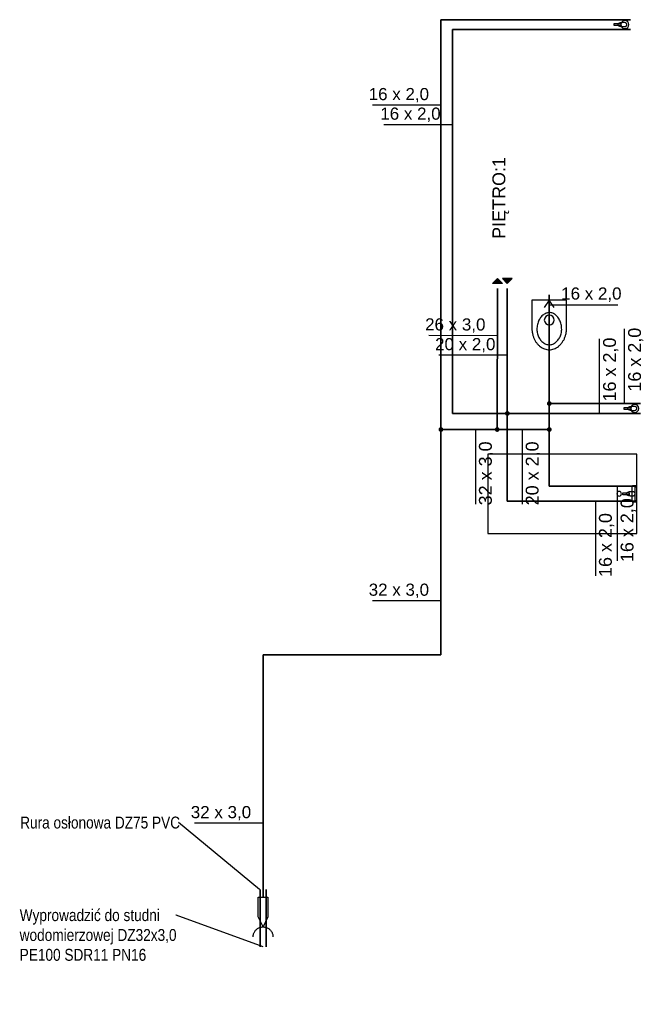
# Model space of a CAD drawing. Extents: x -69357 to 44456, y -75057 to 4617.
# Tile 8 of 23: x -62674 to -62044, y -72878 to -71886. Entities that reach past the tile are written whole.
import ezdxf
from ezdxf import colors
from ezdxf.entities.mleader import LeaderData, LeaderLine
from ezdxf.lldxf.tags import DXFTag
from ezdxf.math import Vec2, Vec3

# ---------------------------------------------------------------- set-up
doc = ezdxf.new("R2010")
doc.units = 0
for name, color, linetype, lineweight in [('IS_Ciepła_woda', 1, 'DASHDOT', 35), ('IS_dodatkowe', 1, 'Continuous', 35), ('IS_opisy', 7, 'Continuous', 15), ('IS_Zimna_woda', 5, 'SOLID', 35)]:
    doc.layers.add(name, color=color, linetype=linetype, lineweight=lineweight)
for name, color, linetype in [('IS_Grafika', 18, 'SOLID'), ('IS_Inne_Urzadzenia_Wodociag', 18, 'SOLID'), ('IS_Odbiorniki', 18, 'SOLID'), ('IS_Opisy_działek_Wodociag', 18, 'SOLID')]:
    doc.layers.add(name, color=color, linetype=linetype)
doc.styles.add('Opisowy', font='arial.ttf')
doc.styles.get("Standard").update_dxf_attribs({"font": 'arial.ttf'})
tags = doc.linetypes.add('DASHDOT', pattern=[20, 10, -5, 0, -5]).pattern_tags.tags
tags[10:11] = [DXFTag(74, 4), DXFTag(75, 0), DXFTag(340, '0'), DXFTag(46, 0.0), DXFTag(50, 0.0), DXFTag(44, 0.0), DXFTag(45, 0.0)]
tags[8:9] = [DXFTag(74, 4), DXFTag(75, 0), DXFTag(340, '0'), DXFTag(46, 0.0), DXFTag(50, 0.0), DXFTag(44, 0.0), DXFTag(45, 0.0)]
tags[6:7] = [DXFTag(74, 4), DXFTag(75, 0), DXFTag(340, '0'), DXFTag(46, 0.0), DXFTag(50, 0.0), DXFTag(44, 0.0), DXFTag(45, 0.0)]
tags[4:5] = [DXFTag(74, 4), DXFTag(75, 0), DXFTag(340, '0'), DXFTag(46, 0.0), DXFTag(50, 0.0), DXFTag(44, 0.0), DXFTag(45, 0.0)]
tags = doc.linetypes.add('SOLID', pattern=[10, 10, 0]).pattern_tags.tags
tags[6:7] = [DXFTag(74, 4), DXFTag(75, 0), DXFTag(340, '0'), DXFTag(46, 0.0), DXFTag(50, 0.0), DXFTag(44, 0.0), DXFTag(45, 0.0)]
tags[4:5] = [DXFTag(74, 4), DXFTag(75, 0), DXFTag(340, '0'), DXFTag(46, 0.0), DXFTag(50, 0.0), DXFTag(44, 0.0), DXFTag(45, 0.0)]

# ---------------------------------------------------------------- blocks, each defined once
blk = doc.blocks.new('_None')

msp = doc.modelspace()

# ---------------------------------------------------------------- hatches: boundary and pattern name
at = {"layer": 'IS_Grafika'}
for points in [[(-62196.96, -72151.7), (-62191.96, -72146.7), (-62186.96, -72151.7)], [(-62186.96, -72146.7), (-62181.96, -72151.7), (-62176.96, -72146.7)]]:
    msp.add_hatch(color=256, dxfattribs=at).paths.add_polyline_path(points)
h = msp.add_hatch(color=1, dxfattribs=at)
edge = h.paths.add_edge_path()
edge.add_arc((-62181.96, -72282.67), 2.4, 90, 450, ccw=False)
at = {"layer": 'IS_Odbiorniki'}
h = msp.add_hatch(color=5, dxfattribs=at)
edge = h.paths.add_edge_path()
edge.add_arc((-62248.88, -72298.94), 2.4, 90, 450, ccw=False)
at = {"layer": 'IS_Opisy_działek_Wodociag'}
h = msp.add_hatch(color=5, dxfattribs=at)
edge = h.paths.add_edge_path()
edge.add_arc((-62139.66, -72272.73), 2.4, 90, 450, ccw=False)
h = msp.add_hatch(color=5, dxfattribs=at)
edge = h.paths.add_edge_path()
edge.add_arc((-62192.16, -72298.94), 2.4, 90, 450, ccw=False)
h = msp.add_hatch(color=5, dxfattribs=at)
edge = h.paths.add_edge_path()
edge.add_arc((-62139.66, -72298.94), 2.4, 90, 450, ccw=False)

# ---------------------------------------------------------------- linework, layer by layer
at = {"layer": 'IS_Ciepła_woda'}
for p, q in [((-62237.18, -72282.67), (-62237.18, -71895.67)), ((-62237.18, -71895.67), (-62057.77, -71895.67)), ((-62181.96, -72156.7), (-62181.96, -72282.67)), ((-62181.96, -72282.67), (-62237.18, -72282.67)), ((-62181.96, -72282.67), (-62181.96, -72371.19)), ((-62047.77, -72282.67), (-62181.96, -72282.67)), ((-62181.96, -72371.19), (-62051.57, -72371.19))]:
    msp.add_line(p, q, dxfattribs=at)
at = {"layer": 'IS_dodatkowe'}
for p, q in [((-62431.24, -72762.6), (-62431.24, -72820.55)), ((-62425.24, -72762.6), (-62425.24, -72820.55))]:
    msp.add_line(p, q, dxfattribs=at)
at = {"layer": 'IS_Grafika'}
for p, q in [((-62196.96, -72151.7), (-62191.96, -72146.7)), ((-62191.96, -72146.7), (-62186.96, -72151.7)), ((-62186.96, -72146.7), (-62181.96, -72151.7)), ((-62176.96, -72146.7), (-62186.96, -72146.7)), ((-62186.96, -72146.7), (-62186.96, -72146.7)), ((-62181.96, -72151.7), (-62176.96, -72146.7)), ((-62186.96, -72151.7), (-62196.96, -72151.7)), ((-62196.96, -72151.7), (-62196.96, -72151.7))]:
    msp.add_line(p, q, dxfattribs=at)
at = {"layer": 'IS_Inne_Urzadzenia_Wodociag', "color": 5}
for p, q in [((-62433.24, -72770.41), (-62423.24, -72770.41)), ((-62433.24, -72790.41), (-62433.24, -72770.41)), ((-62433.24, -72770.41), (-62433.24, -72770.41)), ((-62423.24, -72770.41), (-62423.24, -72790.41)), ((-62428.24, -72800.41), (-62433.24, -72790.41)), ((-62423.24, -72790.41), (-62428.24, -72800.41))]:
    msp.add_line(p, q, dxfattribs=at)
for points in [[(-62438.24, -72810.41), (-62438.24, -72809.92), (-62438.17, -72808.94), (-62437.85, -72807.52), (-62437.34, -72806.19), (-62436.66, -72804.95), (-62435.81, -72803.83), (-62434.82, -72802.84), (-62433.7, -72801.99), (-62432.46, -72801.31), (-62431.13, -72800.8), (-62429.71, -72800.48), (-62428.73, -72800.41), (-62428.24, -72800.41)], [(-62428.24, -72800.41), (-62427.75, -72800.41), (-62426.77, -72800.48), (-62425.35, -72800.8), (-62424.01, -72801.31), (-62422.78, -72801.99), (-62421.66, -72802.84), (-62420.67, -72803.83), (-62419.82, -72804.95), (-62419.14, -72806.19), (-62418.63, -72807.52), (-62418.31, -72808.94), (-62418.24, -72809.92), (-62418.24, -72810.41)]]:
    msp.add_open_spline(points, degree=3, knots=[0, 0, 0, 0, 1.481711, 2.926863, 4.347651, 5.753333, 7.150901, 8.545924, 9.943491, 11.349173, 12.769962, 14.215114, 15.696825, 15.696825, 15.696825, 15.696825], dxfattribs=at)
at = {"layer": 'IS_Odbiorniki'}
for p, q in [((-62074.29, -71891.67), (-62074.29, -71889.68)), ((-62074.29, -71889.68), (-62067.58, -71889.68)), ((-62067.58, -71891.67), (-62074.29, -71891.67)), ((-62074.29, -71891.67), (-62074.29, -71891.67)), ((-62067.58, -71889.68), (-62067.58, -71891.67)), ((-62139.66, -72168.56), (-62144.66, -72176.06)), ((-62139.66, -72163.56), (-62139.66, -72168.56)), ((-62134.66, -72176.06), (-62139.66, -72168.56)), ((-62139.66, -72178.56), (-62139.66, -72176.06)), ((-62064.29, -72278.67), (-62064.29, -72276.68)), ((-62064.29, -72276.68), (-62057.58, -72276.68)), ((-62057.58, -72278.67), (-62064.29, -72278.67)), ((-62064.29, -72278.67), (-62064.29, -72278.67)), ((-62057.58, -72276.68), (-62057.58, -72278.67)), ((-62051.57, -72323.69), (-62201.57, -72323.69)), ((-62201.57, -72323.69), (-62201.57, -72403.69)), ((-62051.57, -72403.69), (-62051.57, -72323.69)), ((-62051.57, -72323.69), (-62051.57, -72323.69)), ((-62051.57, -72355.69), (-62053.07, -72355.69)), ((-62053.07, -72355.69), (-62053.07, -72356.69)), ((-62053.07, -72356.69), (-62051.57, -72356.69)), ((-62053.07, -72356.69), (-62053.07, -72356.69)), ((-62051.57, -72356.69), (-62051.57, -72355.69)), ((-62065.57, -72364.69), (-62065.57, -72362.69)), ((-62065.57, -72362.69), (-62059.07, -72362.69)), ((-62059.07, -72364.69), (-62065.57, -72364.69)), ((-62065.57, -72364.69), (-62065.57, -72364.69)), ((-62059.07, -72362.69), (-62059.07, -72364.69)), ((-62051.57, -72370.69), (-62053.07, -72370.69)), ((-62053.07, -72370.69), (-62053.07, -72371.69)), ((-62053.07, -72371.69), (-62051.57, -72371.69)), ((-62053.07, -72371.69), (-62053.07, -72371.69)), ((-62051.57, -72371.69), (-62051.57, -72370.69)), ((-62201.57, -72403.69), (-62051.57, -72403.69))]:
    msp.add_line(p, q, dxfattribs=at)
at = {"layer": 'IS_Odbiorniki', "extrusion": (0, 0, -1)}
for centre, major_axis in [((-62063.45, -71890.7), (-4.08, 0)), ((-62139.66, -72188.56), (-5.01, 0)), ((-62053.45, -72277.7), (-4.08, 0)), ((-62069.21, -72363.69), (0, 2.35))]:
    msp.add_ellipse(centre, major_axis=major_axis, ratio=1, dxfattribs=at)
at = {"layer": 'IS_Odbiorniki'}
for points, knots in [([(-62065.51, -71888.69), (-62065.75, -71888.69), (-62066.21, -71888.71), (-62066.9, -71888.77), (-62067.57, -71888.88), (-62068.19, -71889.03), (-62068.78, -71889.2), (-62069.3, -71889.4), (-62069.76, -71889.62), (-62070.14, -71889.86), (-62070.43, -71890.12), (-62070.62, -71890.38), (-62070.68, -71890.58), (-62070.68, -71890.68)], [0, 0, 0, 0, 0.702582, 1.396527, 2.072634, 2.721358, 3.333079, 3.898418, 4.408712, 4.856877, 5.2392, 5.559355, 5.836677, 5.836677, 5.836677, 5.836677]), ([(-62070.68, -71890.68), (-62070.68, -71890.77), (-62070.62, -71890.97), (-62070.43, -71891.24), (-62070.14, -71891.49), (-62069.76, -71891.73), (-62069.3, -71891.95), (-62068.78, -71892.15), (-62068.19, -71892.33), (-62067.57, -71892.47), (-62066.9, -71892.58), (-62066.21, -71892.65), (-62065.75, -71892.66), (-62065.51, -71892.66)], [0, 0, 0, 0, 0.277322, 0.597477, 0.9798, 1.427965, 1.938259, 2.503598, 3.115319, 3.764043, 4.44015, 5.134095, 5.836677, 5.836677, 5.836677, 5.836677]), ([(-62063.45, -71888.69), (-62063.49, -71888.69), (-62063.59, -71888.69), (-62063.73, -71888.69), (-62063.88, -71888.69), (-62064.04, -71888.69), (-62064.2, -71888.69), (-62064.38, -71888.69), (-62064.57, -71888.69), (-62064.78, -71888.69), (-62065, -71888.69), (-62065.25, -71888.69), (-62065.42, -71888.69), (-62065.51, -71888.69)], [0, 0, 0, 0, 0.141211, 0.28475, 0.432944, 0.58812, 0.752608, 0.928734, 1.118825, 1.325211, 1.550217, 1.796173, 2.065404, 2.065404, 2.065404, 2.065404]), ([(-62061.38, -71890.68), (-62061.38, -71890.59), (-62061.4, -71890.4), (-62061.47, -71890.14), (-62061.59, -71889.88), (-62061.74, -71889.64), (-62061.92, -71889.41), (-62062.13, -71889.21), (-62062.37, -71889.03), (-62062.62, -71888.89), (-62062.89, -71888.78), (-62063.16, -71888.71), (-62063.35, -71888.69), (-62063.45, -71888.69)], [0, 0, 0, 0, 0.271425, 0.546649, 0.827367, 1.113556, 1.404027, 1.696914, 1.990094, 2.281571, 2.569879, 2.854507, 3.136391, 3.136391, 3.136391, 3.136391]), ([(-62063.45, -71892.66), (-62063.35, -71892.66), (-62063.16, -71892.65), (-62062.89, -71892.58), (-62062.62, -71892.47), (-62062.37, -71892.32), (-62062.13, -71892.15), (-62061.92, -71891.94), (-62061.74, -71891.72), (-62061.59, -71891.47), (-62061.47, -71891.22), (-62061.4, -71890.95), (-62061.38, -71890.77), (-62061.38, -71890.68)], [0, 0, 0, 0, 0.281885, 0.566513, 0.85482, 1.146298, 1.439477, 1.732365, 2.022836, 2.309024, 2.589742, 2.864967, 3.136391, 3.136391, 3.136391, 3.136391]), ([(-62065.51, -71892.66), (-62065.47, -71892.66), (-62065.37, -71892.66), (-62065.23, -71892.66), (-62065.08, -71892.66), (-62064.92, -71892.66), (-62064.76, -71892.66), (-62064.58, -71892.66), (-62064.39, -71892.66), (-62064.18, -71892.66), (-62063.96, -71892.66), (-62063.71, -71892.66), (-62063.54, -71892.66), (-62063.45, -71892.66)], [0, 0, 0, 0, 0.141211, 0.28475, 0.432944, 0.58812, 0.752608, 0.928734, 1.118825, 1.325211, 1.550217, 1.796173, 2.065404, 2.065404, 2.065404, 2.065404]), ([(-62157.16, -72168.56), (-62157.16, -72170.8), (-62157.16, -72174.83), (-62157.16, -72180.23), (-62157.16, -72184.42), (-62157.16, -72187.58), (-62157.16, -72189.9), (-62157.16, -72191.58), (-62157.16, -72192.78), (-62157.16, -72193.71), (-62157.16, -72194.56), (-62157.16, -72195.49), (-62157.16, -72196.17), (-62157.16, -72196.56)], [0, 0, 0, 0, 6.737791, 12.075883, 16.201352, 19.301277, 21.562735, 23.172802, 24.318557, 25.187077, 25.96544, 26.840721, 28, 28, 28, 28]), ([(-62122.16, -72168.56), (-62123.59, -72168.56), (-62126.23, -72168.56), (-62129.92, -72168.56), (-62133.11, -72168.56), (-62135.95, -72168.56), (-62138.58, -72168.56), (-62141.12, -72168.56), (-62143.71, -72168.56), (-62146.5, -72168.56), (-62149.62, -72168.56), (-62153.22, -72168.56), (-62155.78, -72168.56), (-62157.16, -72168.56)], [0, 0, 0, 0, 4.274981, 7.918858, 11.069121, 13.863261, 16.438768, 18.933133, 21.483847, 24.2284, 27.304282, 30.848986, 35, 35, 35, 35]), ([(-62122.16, -72196.56), (-62122.16, -72196.55), (-62122.16, -72196.49), (-62122.16, -72196.31), (-62122.16, -72195.86), (-62122.16, -72195.04), (-62122.16, -72193.72), (-62122.16, -72191.76), (-62122.16, -72189.05), (-62122.16, -72185.45), (-62122.16, -72180.84), (-62122.16, -72175.1), (-62122.16, -72170.88), (-62122.16, -72168.56)], [0, 0, 0, 0, 0.021037, 0.168295, 0.567994, 1.346356, 2.629602, 4.543952, 7.215627, 10.770849, 15.335838, 21.036814, 28, 28, 28, 28]), ([(-62139.66, -72181.06), (-62140.25, -72181.06), (-62141.44, -72181.18), (-62143.17, -72181.72), (-62144.81, -72182.59), (-62146.35, -72183.75), (-62147.76, -72185.18), (-62149.02, -72186.86), (-62150.1, -72188.76), (-62150.99, -72190.86), (-62151.65, -72193.13), (-62152.07, -72195.55), (-62152.16, -72197.21), (-62152.16, -72198.06)], [0, 0, 0, 0, 1.765585, 3.552282, 5.393148, 7.308851, 9.310391, 11.402137, 13.584538, 15.856368, 18.216537, 20.665584, 23.206893, 23.206893, 23.206893, 23.206893]), ([(-62127.16, -72198.06), (-62127.16, -72197.17), (-62127.26, -72195.45), (-62127.67, -72192.96), (-62128.33, -72190.65), (-62129.22, -72188.54), (-62130.31, -72186.66), (-62131.57, -72185.01), (-62132.98, -72183.62), (-62134.52, -72182.51), (-62136.17, -72181.68), (-62137.89, -72181.17), (-62139.08, -72181.06), (-62139.66, -72181.06)], [0, 0, 0, 0, 2.653831, 5.171757, 7.564384, 9.840362, 12.007145, 14.072009, 16.043366, 17.932381, 19.754842, 21.533085, 23.297545, 23.297545, 23.297545, 23.297545]), ([(-62157.16, -72196.56), (-62157.16, -72197.71), (-62157.03, -72199.95), (-62156.45, -72203.19), (-62155.51, -72206.18), (-62154.25, -72208.91), (-62152.72, -72211.34), (-62150.94, -72213.47), (-62148.96, -72215.26), (-62146.81, -72216.7), (-62144.51, -72217.75), (-62142.12, -72218.41), (-62140.48, -72218.56), (-62139.66, -72218.56)], [0, 0, 0, 0, 3.448607, 6.723853, 9.846743, 12.834356, 15.70064, 18.457582, 21.116743, 23.691147, 26.19745, 28.658257, 31.104254, 31.104254, 31.104254, 31.104254]), ([(-62152.16, -72198.06), (-62152.16, -72198.78), (-62152.07, -72200.22), (-62151.65, -72202.33), (-62150.98, -72204.36), (-62150.09, -72206.26), (-62149, -72208.01), (-62147.75, -72209.58), (-62146.34, -72210.94), (-62144.8, -72212.06), (-62143.16, -72212.9), (-62141.44, -72213.43), (-62140.25, -72213.56), (-62139.66, -72213.56)], [0, 0, 0, 0, 2.16899, 4.317725, 6.444376, 8.542237, 10.601755, 12.612602, 14.565919, 16.456912, 18.287975, 20.072352, 21.837822, 21.837822, 21.837822, 21.837822]), ([(-62139.66, -72218.56), (-62138.85, -72218.56), (-62137.21, -72218.4), (-62134.81, -72217.71), (-62132.52, -72216.61), (-62130.37, -72215.13), (-62128.39, -72213.3), (-62126.61, -72211.14), (-62125.08, -72208.69), (-62123.83, -72205.97), (-62122.89, -72203.02), (-62122.3, -72199.85), (-62122.16, -72197.67), (-62122.16, -72196.56)], [0, 0, 0, 0, 2.447033, 4.91566, 7.439138, 10.03873, 12.726732, 15.509667, 18.391215, 21.374736, 24.4654, 27.671942, 31.008057, 31.008057, 31.008057, 31.008057]), ([(-62139.66, -72213.56), (-62139.08, -72213.56), (-62137.89, -72213.43), (-62136.17, -72212.9), (-62134.53, -72212.06), (-62132.99, -72210.94), (-62131.58, -72209.58), (-62130.32, -72208.01), (-62129.24, -72206.26), (-62128.35, -72204.36), (-62127.68, -72202.33), (-62127.26, -72200.22), (-62127.16, -72198.78), (-62127.16, -72198.06)], [0, 0, 0, 0, 1.765469, 3.549847, 5.38091, 7.271903, 9.22522, 11.236067, 13.295584, 15.393445, 17.520097, 19.668832, 21.837822, 21.837822, 21.837822, 21.837822]), ([(-62055.51, -72275.69), (-62055.75, -72275.69), (-62056.21, -72275.71), (-62056.9, -72275.77), (-62057.57, -72275.88), (-62058.19, -72276.03), (-62058.78, -72276.2), (-62059.3, -72276.4), (-62059.76, -72276.62), (-62060.14, -72276.86), (-62060.43, -72277.12), (-62060.62, -72277.38), (-62060.68, -72277.58), (-62060.68, -72277.68)], [0, 0, 0, 0, 0.702582, 1.396527, 2.072634, 2.721358, 3.333079, 3.898418, 4.408712, 4.856877, 5.2392, 5.559355, 5.836677, 5.836677, 5.836677, 5.836677]), ([(-62060.68, -72277.68), (-62060.68, -72277.77), (-62060.62, -72277.97), (-62060.43, -72278.24), (-62060.14, -72278.49), (-62059.76, -72278.73), (-62059.3, -72278.95), (-62058.78, -72279.15), (-62058.19, -72279.33), (-62057.57, -72279.47), (-62056.9, -72279.58), (-62056.21, -72279.65), (-62055.75, -72279.66), (-62055.51, -72279.66)], [0, 0, 0, 0, 0.277322, 0.597477, 0.9798, 1.427965, 1.938259, 2.503598, 3.115319, 3.764043, 4.44015, 5.134095, 5.836677, 5.836677, 5.836677, 5.836677]), ([(-62053.45, -72275.69), (-62053.49, -72275.69), (-62053.59, -72275.69), (-62053.73, -72275.69), (-62053.88, -72275.69), (-62054.04, -72275.69), (-62054.2, -72275.69), (-62054.38, -72275.69), (-62054.57, -72275.69), (-62054.78, -72275.69), (-62055, -72275.69), (-62055.25, -72275.69), (-62055.42, -72275.69), (-62055.51, -72275.69)], [0, 0, 0, 0, 0.141211, 0.28475, 0.432944, 0.58812, 0.752608, 0.928734, 1.118825, 1.325211, 1.550217, 1.796173, 2.065404, 2.065404, 2.065404, 2.065404]), ([(-62051.38, -72277.68), (-62051.38, -72277.59), (-62051.4, -72277.4), (-62051.47, -72277.14), (-62051.59, -72276.88), (-62051.74, -72276.64), (-62051.92, -72276.41), (-62052.13, -72276.21), (-62052.37, -72276.03), (-62052.62, -72275.89), (-62052.89, -72275.78), (-62053.16, -72275.71), (-62053.35, -72275.69), (-62053.45, -72275.69)], [0, 0, 0, 0, 0.271425, 0.546649, 0.827367, 1.113556, 1.404027, 1.696914, 1.990094, 2.281571, 2.569879, 2.854507, 3.136391, 3.136391, 3.136391, 3.136391]), ([(-62053.45, -72279.66), (-62053.35, -72279.66), (-62053.16, -72279.65), (-62052.89, -72279.58), (-62052.62, -72279.47), (-62052.37, -72279.32), (-62052.13, -72279.15), (-62051.92, -72278.94), (-62051.74, -72278.72), (-62051.59, -72278.47), (-62051.47, -72278.22), (-62051.4, -72277.95), (-62051.38, -72277.77), (-62051.38, -72277.68)], [0, 0, 0, 0, 0.281885, 0.566513, 0.85482, 1.146298, 1.439477, 1.732365, 2.022836, 2.309024, 2.589742, 2.864967, 3.136391, 3.136391, 3.136391, 3.136391]), ([(-62055.51, -72279.66), (-62055.47, -72279.66), (-62055.37, -72279.66), (-62055.23, -72279.66), (-62055.08, -72279.66), (-62054.92, -72279.66), (-62054.76, -72279.66), (-62054.58, -72279.66), (-62054.39, -72279.66), (-62054.18, -72279.66), (-62053.96, -72279.66), (-62053.71, -72279.66), (-62053.54, -72279.66), (-62053.45, -72279.66)], [0, 0, 0, 0, 0.141211, 0.28475, 0.432944, 0.58812, 0.752608, 0.928734, 1.118825, 1.325211, 1.550217, 1.796173, 2.065404, 2.065404, 2.065404, 2.065404]), ([(-62054.57, -72355.69), (-62054.69, -72355.69), (-62054.94, -72355.7), (-62055.28, -72355.73), (-62055.57, -72355.8), (-62055.83, -72355.9), (-62056.04, -72356.04), (-62056.22, -72356.21), (-62056.35, -72356.43), (-62056.45, -72356.68), (-62056.52, -72356.98), (-62056.56, -72357.32), (-62056.57, -72357.56), (-62056.57, -72357.69)], [0, 0, 0, 0, 0.384885, 0.724568, 1.024891, 1.293879, 1.542296, 1.783488, 2.031905, 2.300893, 2.601217, 2.940899, 3.325784, 3.325784, 3.325784, 3.325784]), ([(-62056.57, -72357.69), (-62056.57, -72357.99), (-62056.57, -72358.62), (-62056.57, -72359.62), (-62056.57, -72360.71), (-62056.57, -72361.88), (-62056.57, -72363.08), (-62056.57, -72364.3), (-62056.57, -72365.5), (-62056.57, -72366.67), (-62056.57, -72367.76), (-62056.57, -72368.76), (-62056.57, -72369.39), (-62056.57, -72369.69)], [0, 0, 0, 0, 0.888054, 1.897821, 3.002254, 4.174305, 5.386927, 6.613073, 7.825695, 8.997746, 10.102179, 11.111946, 12, 12, 12, 12]), ([(-62053.07, -72355.69), (-62053.07, -72355.69), (-62053.09, -72355.69), (-62053.12, -72355.69), (-62053.19, -72355.69), (-62053.27, -72355.69), (-62053.38, -72355.69), (-62053.52, -72355.69), (-62053.68, -72355.69), (-62053.87, -72355.69), (-62054.08, -72355.69), (-62054.31, -72355.69), (-62054.48, -72355.69), (-62054.57, -72355.69)], [0, 0, 0, 0, 0.012397, 0.049587, 0.11157, 0.198347, 0.309917, 0.446281, 0.607438, 0.793388, 1.004132, 1.239669, 1.5, 1.5, 1.5, 1.5]), ([(-62053.07, -72371.69), (-62053.07, -72371.33), (-62053.07, -72370.53), (-62053.07, -72369.24), (-62053.07, -72367.78), (-62053.07, -72366.19), (-62053.07, -72364.53), (-62053.07, -72362.85), (-62053.07, -72361.19), (-62053.07, -72359.6), (-62053.07, -72358.14), (-62053.07, -72356.85), (-62053.07, -72356.05), (-62053.07, -72355.69)], [0, 0, 0, 0, 1.082645, 2.38843, 3.867769, 5.471074, 7.14876, 8.85124, 10.528926, 12.132231, 13.61157, 14.917355, 16, 16, 16, 16]), ([(-62057.07, -72361.69), (-62057.29, -72361.69), (-62057.74, -72361.71), (-62058.41, -72361.78), (-62059.05, -72361.88), (-62059.66, -72362.03), (-62060.23, -72362.2), (-62060.74, -72362.41), (-62061.18, -72362.63), (-62061.55, -72362.87), (-62061.83, -72363.13), (-62062.02, -72363.4), (-62062.07, -72363.6), (-62062.07, -72363.69)], [0, 0, 0, 0, 0.680365, 1.352598, 2.007974, 2.637404, 3.231713, 3.781963, 4.279934, 4.718988, 5.095816, 5.41425, 5.692788, 5.692788, 5.692788, 5.692788]), ([(-62062.07, -72363.69), (-62062.07, -72363.78), (-62062.02, -72363.98), (-62061.83, -72364.25), (-62061.55, -72364.51), (-62061.18, -72364.75), (-62060.74, -72364.97), (-62060.23, -72365.18), (-62059.66, -72365.35), (-62059.05, -72365.5), (-62058.41, -72365.6), (-62057.74, -72365.67), (-62057.29, -72365.69), (-62057.07, -72365.69)], [0, 0, 0, 0, 0.278538, 0.596972, 0.9738, 1.412854, 1.910826, 2.461075, 3.055384, 3.684814, 4.34019, 5.012423, 5.692788, 5.692788, 5.692788, 5.692788]), ([(-62055.07, -72361.69), (-62055.11, -72361.69), (-62055.2, -72361.69), (-62055.34, -72361.69), (-62055.49, -72361.69), (-62055.64, -72361.69), (-62055.8, -72361.69), (-62055.97, -72361.69), (-62056.15, -72361.69), (-62056.35, -72361.69), (-62056.57, -72361.69), (-62056.81, -72361.69), (-62056.98, -72361.69), (-62057.07, -72361.69)], [0, 0, 0, 0, 0.136739, 0.275733, 0.419234, 0.569497, 0.728775, 0.899324, 1.083396, 1.283246, 1.501127, 1.739294, 2, 2, 2, 2]), ([(-62057.07, -72365.69), (-62057.02, -72365.69), (-62056.91, -72365.69), (-62056.74, -72365.69), (-62056.56, -72365.69), (-62056.37, -72365.69), (-62056.17, -72365.69), (-62055.96, -72365.69), (-62055.76, -72365.69), (-62055.57, -72365.69), (-62055.39, -72365.69), (-62055.22, -72365.69), (-62055.12, -72365.69), (-62055.07, -72365.69)], [0, 0, 0, 0, 0.148009, 0.316304, 0.500376, 0.695718, 0.897821, 1.102179, 1.304282, 1.499624, 1.683696, 1.851991, 2, 2, 2, 2]), ([(-62053.07, -72363.69), (-62053.07, -72363.6), (-62053.08, -72363.42), (-62053.15, -72363.15), (-62053.26, -72362.89), (-62053.41, -72362.64), (-62053.59, -72362.42), (-62053.79, -72362.21), (-62054.02, -72362.03), (-62054.26, -72361.89), (-62054.52, -72361.78), (-62054.79, -72361.71), (-62054.97, -72361.69), (-62055.07, -72361.69)], [0, 0, 0, 0, 0.273037, 0.549292, 0.830058, 1.115075, 1.403036, 1.692041, 1.980001, 2.265018, 2.545785, 2.82204, 3.095076, 3.095076, 3.095076, 3.095076]), ([(-62055.07, -72365.69), (-62054.97, -72365.69), (-62054.79, -72365.67), (-62054.52, -72365.6), (-62054.26, -72365.49), (-62054.02, -72365.35), (-62053.79, -72365.17), (-62053.59, -72364.96), (-62053.41, -72364.74), (-62053.26, -72364.49), (-62053.15, -72364.23), (-62053.08, -72363.96), (-62053.07, -72363.78), (-62053.07, -72363.69)], [0, 0, 0, 0, 0.273037, 0.549292, 0.830058, 1.115075, 1.403036, 1.692041, 1.980001, 2.265018, 2.545785, 2.82204, 3.095076, 3.095076, 3.095076, 3.095076]), ([(-62056.57, -72369.69), (-62056.57, -72369.78), (-62056.56, -72369.96), (-62056.52, -72370.23), (-62056.45, -72370.49), (-62056.35, -72370.74), (-62056.21, -72370.96), (-62056.04, -72371.17), (-62055.83, -72371.35), (-62055.58, -72371.5), (-62055.28, -72371.61), (-62054.94, -72371.68), (-62054.69, -72371.69), (-62054.57, -72371.69)], [0, 0, 0, 0, 0.272276, 0.542692, 0.810227, 1.07504, 1.338798, 1.604973, 1.87895, 2.16785, 2.480019, 2.824368, 3.209791, 3.209791, 3.209791, 3.209791]), ([(-62054.57, -72371.69), (-62054.48, -72371.69), (-62054.31, -72371.69), (-62054.08, -72371.69), (-62053.87, -72371.69), (-62053.68, -72371.69), (-62053.52, -72371.69), (-62053.38, -72371.69), (-62053.27, -72371.69), (-62053.19, -72371.69), (-62053.12, -72371.69), (-62053.09, -72371.69), (-62053.07, -72371.69), (-62053.07, -72371.69)], [0, 0, 0, 0, 0.260331, 0.495868, 0.706612, 0.892562, 1.053719, 1.190083, 1.301653, 1.38843, 1.450413, 1.487603, 1.5, 1.5, 1.5, 1.5])]:
    msp.add_open_spline(points, degree=3, knots=knots, dxfattribs=at)
at = {"layer": 'IS_Opisy_działek_Wodociag'}
for p, q in [((-62248.88, -71972), (-62318.03, -71972)), ((-62237.18, -71991.73), (-62306.33, -71991.73)), ((-62139.66, -72173.08), (-62070.51, -72173.08)), ((-62063.79, -72272.73), (-62063.79, -72197.58)), ((-62192.03, -72204.32), (-62261.18, -72204.22)), ((-62089, -72282.67), (-62089, -72207.52)), ((-62181.96, -72224.1), (-62251.11, -72224.1)), ((-62214.18, -72298.94), (-62214.18, -72374.09)), ((-62167.03, -72298.94), (-62167.03, -72374.09)), ((-62071.35, -72356.19), (-62071.35, -72431.34)), ((-62093.2, -72371.19), (-62093.2, -72446.34)), ((-62248.88, -72471.68), (-62318.03, -72471.68)), ((-62428.24, -72695.93), (-62497.39, -72695.93))]:
    msp.add_line(p, q, dxfattribs=at)
at = {"layer": 'IS_Zimna_woda'}
for p, q in [((-62248.88, -72298.94), (-62248.88, -71885.73)), ((-62248.88, -71885.73), (-62057.77, -71885.73)), ((-62192.16, -72298.94), (-62191.96, -72156.7)), ((-62139.66, -72272.73), (-62139.66, -72163.06)), ((-62047.77, -72272.73), (-62139.66, -72272.73)), ((-62139.66, -72298.94), (-62139.66, -72272.73)), ((-62248.88, -72525.98), (-62248.88, -72298.94)), ((-62248.88, -72298.94), (-62192.16, -72298.94)), ((-62192.16, -72298.94), (-62139.66, -72298.94)), ((-62139.66, -72356.19), (-62139.66, -72298.94)), ((-62051.57, -72356.19), (-62139.66, -72356.19)), ((-62428.24, -72770.41), (-62428.24, -72525.98)), ((-62428.24, -72525.98), (-62248.88, -72525.98))]:
    msp.add_line(p, q, dxfattribs=at)

# ---------------------------------------------------------------- texts
at = {"layer": 'IS_Grafika', "insert": (-62196.96, -72106.7), "char_height": 12.96, "attachment_point": 1, "rotation": 90}
msp.add_mtext('\\fArial|b0|i0;PIĘTRO:1', dxfattribs=at)
at = {"layer": 'IS_Opisy_działek_Wodociag', "char_height": 12.24}
for s, insert, attachment_point in [('\\fArial|b0|i0;16 x 2,0', (-62260.88, -71969.12), 9), ('\\fArial|b0|i0;16 x 2,0', (-62249.18, -71988.85), 9), ('\\fArial|b0|i0;16 x 2,0', (-62127.66, -72170.2), 7), ('\\fArial|b0|i0;20 x 2,0', (-62193.96, -72221.22), 9), ('\\fArial|b0|i0;32 x 3,0', (-62260.88, -72468.8), 9), ('\\fArial|b0|i0;32 x 3,0', (-62440.24, -72693.05), 9)]:
    msp.add_mtext(s, dxfattribs=dict(at, insert=insert, attachment_point=attachment_point))
at = {"layer": 'IS_Opisy_działek_Wodociag'}
for s, insert, char_height, attachment_point, rotation in [('\\fArial|b0|i0;26 x 3,0', (-62204.02, -72201.42), 12.24, 9, 359.9), ('\\fArial|b0|i0;16 x 2,0', (-62060.19, -72260.73), 12.96, 1, 90), ('\\fArial|b0|i0;16 x 2,0', (-62085.4, -72270.67), 12.96, 1, 90), ('\\fArial|b0|i0;32 x 3,0', (-62210.58, -72310.94), 12.96, 3, 90), ('\\fArial|b0|i0;20 x 2,0', (-62163.43, -72310.94), 12.96, 3, 90), ('\\fArial|b0|i0;16 x 2,0', (-62067.75, -72368.19), 12.96, 3, 90), ('\\fArial|b0|i0;16 x 2,0', (-62089.6, -72383.19), 12.96, 3, 90)]:
    msp.add_mtext(s, dxfattribs=dict(at, insert=insert, char_height=char_height, attachment_point=attachment_point, rotation=rotation))

# ---------------------------------------------------------------- leaders
at = {"layer": 'IS_opisy', "lineweight": 25}
ml = msp.add_multileader_mtext('Standard', dxfattribs=at)
ml.set_content('{\\fArial Narrow|b0|i0|c238|p34;Rura osłonowa DZ75 PVC}', color=256, style='Opisowy')
ml.set_leader_properties()
ml.set_arrow_properties(name='NONE')
ml.build(insert=Vec2(0, 0))
ml.multileader.update_dxf_attribs({"dogleg_length": 0.1, "arrow_head_size": 0.615})
ctx = ml.context
ctx.base_point, ctx.char_height, ctx.arrow_head_size, ctx.landing_gap_size, ctx.plane_origin = Vec3(-62673.14, -72695.3), 12, 0.615, 0.0615, Vec3(-62235.02, -73018.58)
notes = []
notes.append((ctx, [(1, (1, 1, 0), (-62513.34, -72695.3), (-1, 0), 0.1, [(0, [(-62431.77, -72762.6)], 0, [])])]))
ctx.mtext.insert, ctx.mtext.width, ctx.mtext.flow_direction = Vec3(-62673.08, -72689.2), 159.5875, 5
ml = msp.add_multileader_mtext('Standard', dxfattribs=at)
ml.set_content('{\\fArial Narrow|b0|i0|c238|p34;Wyprowadzić do studni wodomierzowej DZ32x3,0 PE100 SDR11 PN16 }', color=256, style='Opisowy')
ml.set_leader_properties()
ml.set_arrow_properties(name='NONE')
ml.build(insert=Vec2(0, 0))
ml.multileader.update_dxf_attribs({"dogleg_length": 0.1, "arrow_head_size": 0.615})
ctx = ml.context
ctx.base_point, ctx.char_height, ctx.arrow_head_size, ctx.landing_gap_size, ctx.plane_origin = Vec3(-62673.63, -72788.64), 12, 0.615, 0.0615, Vec3(-62231.49, -73076.52)
notes.append((ctx, [(1, (1, 1, 0), (-62515.95, -72788.64), (-1, 0), 0.1, [(0, [(-62428.24, -72820.55)], 0, [])])]))
ctx.mtext.insert, ctx.mtext.width, ctx.mtext.flow_direction = Vec3(-62673.57, -72782.54), 159.5875, 5
for ctx, leaders in notes:
    for number, flags, end, landing, length, lines in leaders:
        leader = LeaderData()
        leader.index, (leader.has_last_leader_line, leader.has_dogleg_vector, leader.attachment_direction) = number, flags
        leader.last_leader_point, leader.dogleg_vector, leader.dogleg_length = Vec3(end), Vec3(landing), length
        for number, points, colour, breaks in lines:
            line = LeaderLine()
            line.index, line.vertices, line.color, line.breaks = number, Vec3.list(points), colors.encode_raw_color(colour), breaks
            leader.lines.append(line)
        ctx.leaders.append(leader)

doc.saveas('drawing.dxf')
